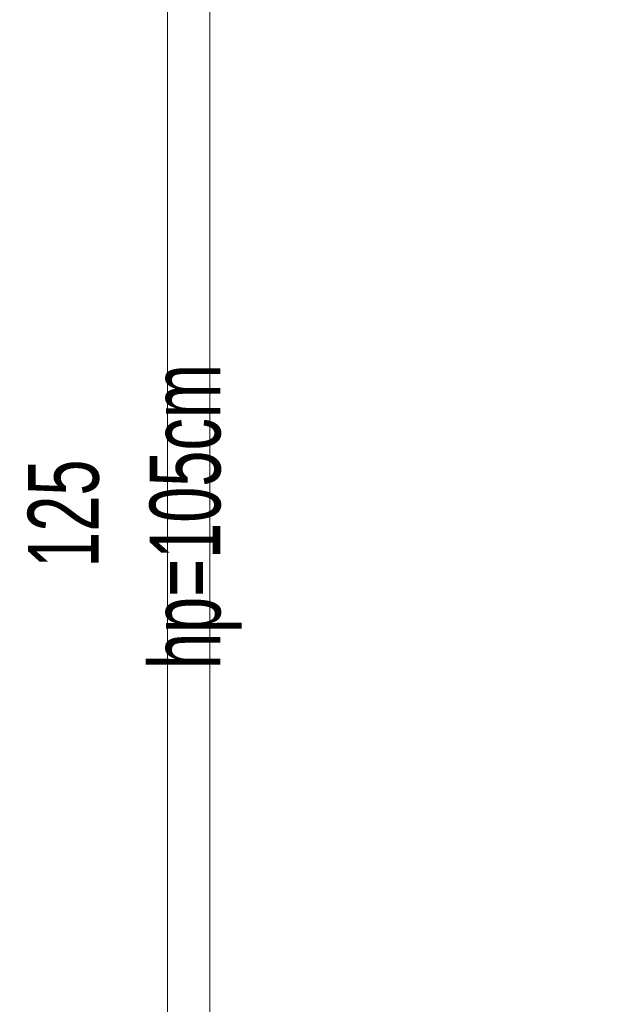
# Model space of a CAD drawing. Header units: millimetres. Extents: x -37728 to 44100, y 631619 to 691915.
# Tile 150 of 256: x 3710 to 4525, y 660401 to 661791. Entities that reach past the tile are written whole.
import ezdxf
from ezdxf import colors
from ezdxf.entities.mleader import LeaderData, LeaderLine
from ezdxf.math import Vec2, Vec3

# ---------------------------------------------------------------- set-up
doc = ezdxf.new("R2010")
doc.units = ezdxf.units.MM
doc.layers.add('_XREF', color=7, linetype='Continuous')
for name, color, linetype, lineweight in [('A-GLAZ-IDEN', 252, 'Continuous', 5), ('A-WALL', 252, 'Continuous', 35), ('ins-opisy', 7, 'Continuous', 25)]:
    doc.layers.add(name, color=color, linetype=linetype, lineweight=lineweight)
doc.styles.add('Arial Narrow_1', font='ARIALN.TTF', dxfattribs={"width": 0.8, "height": 10})
doc.styles.get("Standard").update_dxf_attribs({"font": 'arial.ttf'})

# ---------------------------------------------------------------- blocks, each defined once
blk = doc.blocks.new('A$C4e31ac75')
at = {"layer": 'A-WALL', "lineweight": 5}
for p, q in [((75.55, 859.65), (75.55, -76.1)), ((69.55, -70.1), (69.55, 853.65))]:
    blk.add_line(p, q, dxfattribs=at)
at = {"layer": 'A-GLAZ-IDEN', "char_height": 10, "attachment_point": 1, "rotation": 90, "style": 'Arial Narrow_1'}
for s, insert, width in [('hp=105cm', (67.03, 559.29), 53.8734), ('125', (49.84, 573.58), 19.2405)]:
    blk.add_mtext(s, dxfattribs=dict(at, insert=insert, width=width))

msp = doc.modelspace()

# ---------------------------------------------------------------- block references
at = {"layer": '_XREF', "xscale": 10, "yscale": 10, "zscale": 10}
msp.add_blockref('A$C4e31ac75', (3222.8, 655281.1), dxfattribs=at)

# ---------------------------------------------------------------- next in the draw order: leaders
at = {"layer": 'ins-opisy'}
ml = msp.add_multileader_mtext('Standard', dxfattribs=at)
ml.set_content('\\A1;\\pxi0.0017;{\\fArial|b0|i1|c238|p34;\\W0.8;Zestaw przyłączeniowy \\P\\pi0;z filtrem siatkowym\\Pzaworami odcinającymi\\Pwodomierzem (w przypadku braku \\Pstudni wodomierzowej na przyłączu)\\Pzaworem antyskażeniowym EA}', color=256)
ml.set_leader_properties()
ml.build(insert=Vec2(0, 0))
ml.multileader.update_dxf_attribs({"text_left_attachment_type": 6, "text_right_attachment_type": 6, "dogleg_length": 0, "arrow_head_size": 100})
ctx = ml.context
ctx.base_point, ctx.char_height, ctx.arrow_head_size, ctx.landing_gap_size, ctx.plane_origin = Vec3(-10300.1, 662380), 120, 100, 50, Vec3(-11157, 664262.2)
ctx.left_attachment, ctx.right_attachment = 6, 6
notes = []
notes.append((ctx, [(1, (1, 1, 0), (-8058.8, 662380), (-1, 0), 0, [(0, [(-6717.2, 660997)], 0, [])])]))
ctx.mtext.insert, ctx.mtext.rotation, ctx.mtext.width, ctx.mtext.line_spacing_factor = Vec3(-10250.1, 662535.3), 6.283185, 51080.157, 0.85
for ctx, leaders in notes:
    for number, flags, end, landing, length, lines in leaders:
        leader = LeaderData()
        leader.index, (leader.has_last_leader_line, leader.has_dogleg_vector, leader.attachment_direction) = number, flags
        leader.last_leader_point, leader.dogleg_vector, leader.dogleg_length = Vec3(end), Vec3(landing), length
        for number, points, colour, breaks in lines:
            line = LeaderLine()
            line.index, line.vertices, line.color, line.breaks = number, Vec3.list(points), colors.encode_raw_color(colour), breaks
            leader.lines.append(line)
        ctx.leaders.append(leader)

doc.saveas('drawing.dxf')
